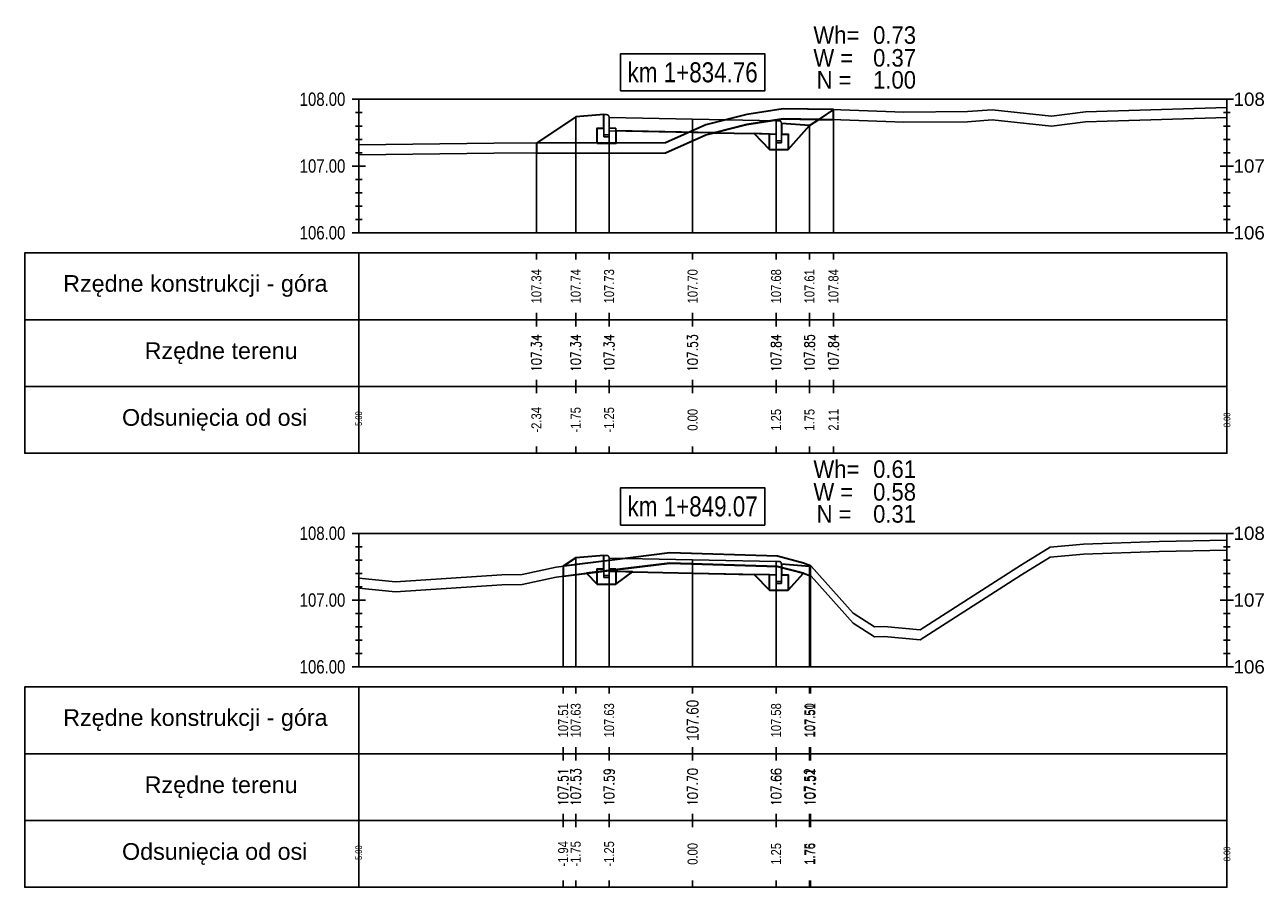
# Model space of a CAD drawing. Extents: x 7537626 to 7538805, y 5722894 to 5725486.
# Tile 105 of 105: x 7538744 to 7538763, y 5725467 to 5725480. Entities that reach past the tile are written whole.
import ezdxf

# ---------------------------------------------------------------- set-up
doc = ezdxf.new("R2010")
doc.units = 0
for name, color, linetype in [('C-DROGI-PROFILE', 7, 'Continuous'), ('C-DROGI-PROFILE-ETYKIETY', 7, 'Continuous'), ('C-DROGI-PRZEKROJE-ETYKIETY', 7, 'Continuous'), ('C-POPRZECZKA-przekrój', 2, 'Continuous'), ('C-POPRZECZKA-widok', 1, 'Continuous')]:
    doc.layers.add(name, color=color, linetype=linetype)
doc.layers.add('C-humus', color=7, linetype='Continuous', true_color=0x003df5)
doc.layers.add('C-Teren', color=7, linetype='Continuous', true_color=0x008521)
for name, color, linetype, lineweight, plot in [('D-1.pow. hum.', 7, 'Continuous', 30, False), ('D-2.wykop', 30, 'Continuous', 30, False), ('D-3.nasyp', 4, 'Continuous', 30, False)]:
    doc.layers.add(name, color=color, linetype=linetype, lineweight=lineweight, plot=plot)
doc.layers.add('D-roboty-ziemne-opis', color=2, linetype='Continuous', lineweight=30)
doc.styles.add('2mm08', font='arial.ttf', dxfattribs={"width": 0.8})
doc.styles.get("Standard").update_dxf_attribs({"font": 'arial.ttf'})

msp = doc.modelspace()

# ---------------------------------------------------------------- linework, layer by layer
at = {"layer": 'C-DROGI-PROFILE', "color": 7, "linetype": 'Continuous', "lineweight": -3}
for p, q in [((7538752.134, 5725476.736), (7538752.134, 5725476.636)), ((7538752.723, 5725476.736), (7538752.723, 5725476.636)), ((7538753.223, 5725476.736), (7538753.223, 5725476.636)), ((7538754.473, 5725476.736), (7538754.473, 5725476.636)), ((7538755.723, 5725476.736), (7538755.723, 5725476.636)), ((7538756.223, 5725476.736), (7538756.223, 5725476.636)), ((7538756.582, 5725476.736), (7538756.582, 5725476.636)), ((7538752.134, 5725475.736), (7538752.134, 5725475.836)), ((7538752.723, 5725475.736), (7538752.723, 5725475.836)), ((7538753.223, 5725475.736), (7538753.223, 5725475.836)), ((7538754.473, 5725475.736), (7538754.473, 5725475.836)), ((7538755.723, 5725475.736), (7538755.723, 5725475.836)), ((7538756.223, 5725475.736), (7538756.223, 5725475.836)), ((7538756.582, 5725475.736), (7538756.582, 5725475.836)), ((7538752.134, 5725475.736), (7538752.134, 5725475.636)), ((7538752.723, 5725475.736), (7538752.723, 5725475.636)), ((7538753.223, 5725475.736), (7538753.223, 5725475.636)), ((7538754.473, 5725475.736), (7538754.473, 5725475.636)), ((7538755.723, 5725475.736), (7538755.723, 5725475.636)), ((7538756.223, 5725475.736), (7538756.223, 5725475.636)), ((7538756.582, 5725475.736), (7538756.582, 5725475.636)), ((7538752.134, 5725474.736), (7538752.134, 5725474.836)), ((7538752.134, 5725474.736), (7538752.134, 5725474.636)), ((7538752.723, 5725474.736), (7538752.723, 5725474.836)), ((7538752.723, 5725474.736), (7538752.723, 5725474.636)), ((7538753.223, 5725474.736), (7538753.223, 5725474.836)), ((7538753.223, 5725474.736), (7538753.223, 5725474.636)), ((7538754.473, 5725474.736), (7538754.473, 5725474.836)), ((7538754.473, 5725474.736), (7538754.473, 5725474.636)), ((7538755.723, 5725474.736), (7538755.723, 5725474.836)), ((7538755.723, 5725474.736), (7538755.723, 5725474.636)), ((7538756.223, 5725474.736), (7538756.223, 5725474.836)), ((7538756.223, 5725474.736), (7538756.223, 5725474.636)), ((7538756.582, 5725474.736), (7538756.582, 5725474.836)), ((7538756.582, 5725474.736), (7538756.582, 5725474.636)), ((7538752.134, 5725473.736), (7538752.134, 5725473.836)), ((7538752.723, 5725473.736), (7538752.723, 5725473.836)), ((7538753.223, 5725473.736), (7538753.223, 5725473.836)), ((7538754.473, 5725473.736), (7538754.473, 5725473.836)), ((7538755.723, 5725473.736), (7538755.723, 5725473.836)), ((7538756.223, 5725473.736), (7538756.223, 5725473.836)), ((7538756.582, 5725473.736), (7538756.582, 5725473.836)), ((7538752.535, 5725470.236), (7538752.535, 5725470.136)), ((7538752.723, 5725470.236), (7538752.723, 5725470.136)), ((7538753.223, 5725470.236), (7538753.223, 5725470.136)), ((7538754.473, 5725470.236), (7538754.473, 5725470.136)), ((7538755.723, 5725470.236), (7538755.723, 5725470.136)), ((7538756.223, 5725470.236), (7538756.223, 5725470.136)), ((7538756.236, 5725470.236), (7538756.236, 5725470.136)), ((7538752.535, 5725469.236), (7538752.535, 5725469.336)), ((7538752.723, 5725469.236), (7538752.723, 5725469.336)), ((7538753.223, 5725469.236), (7538753.223, 5725469.336)), ((7538754.473, 5725469.236), (7538754.473, 5725469.336)), ((7538755.723, 5725469.236), (7538755.723, 5725469.336)), ((7538756.223, 5725469.236), (7538756.223, 5725469.336)), ((7538756.236, 5725469.236), (7538756.236, 5725469.336)), ((7538752.535, 5725469.236), (7538752.535, 5725469.136)), ((7538752.723, 5725469.236), (7538752.723, 5725469.136)), ((7538753.223, 5725469.236), (7538753.223, 5725469.136)), ((7538754.473, 5725469.236), (7538754.473, 5725469.136)), ((7538755.723, 5725469.236), (7538755.723, 5725469.136)), ((7538756.223, 5725469.236), (7538756.223, 5725469.136)), ((7538756.236, 5725469.236), (7538756.236, 5725469.136)), ((7538752.535, 5725468.236), (7538752.535, 5725468.336)), ((7538752.535, 5725468.236), (7538752.535, 5725468.136)), ((7538752.723, 5725468.236), (7538752.723, 5725468.336)), ((7538752.723, 5725468.236), (7538752.723, 5725468.136)), ((7538753.223, 5725468.236), (7538753.223, 5725468.336)), ((7538753.223, 5725468.236), (7538753.223, 5725468.136)), ((7538754.473, 5725468.236), (7538754.473, 5725468.336)), ((7538754.473, 5725468.236), (7538754.473, 5725468.136)), ((7538755.723, 5725468.236), (7538755.723, 5725468.336)), ((7538755.723, 5725468.236), (7538755.723, 5725468.136)), ((7538756.223, 5725468.236), (7538756.223, 5725468.336)), ((7538756.223, 5725468.236), (7538756.223, 5725468.136)), ((7538756.236, 5725468.236), (7538756.236, 5725468.336)), ((7538756.236, 5725468.236), (7538756.236, 5725468.136)), ((7538752.535, 5725467.236), (7538752.535, 5725467.336)), ((7538752.723, 5725467.236), (7538752.723, 5725467.336)), ((7538753.223, 5725467.236), (7538753.223, 5725467.336)), ((7538754.473, 5725467.236), (7538754.473, 5725467.336)), ((7538755.723, 5725467.236), (7538755.723, 5725467.336)), ((7538756.223, 5725467.236), (7538756.223, 5725467.336)), ((7538756.236, 5725467.236), (7538756.236, 5725467.336))]:
    msp.add_line(p, q, dxfattribs=at)
at = {"layer": 'C-DROGI-PROFILE', "color": 1, "linetype": 'Continuous', "lineweight": -3}
for points in [[(7538749.473, 5725475.736), (7538749.473, 5725476.736), (7538744.473, 5725476.736), (7538744.473, 5725475.736)], [(7538749.473, 5725475.736), (7538762.473, 5725475.736), (7538762.473, 5725476.736), (7538749.473, 5725476.736)], [(7538749.473, 5725474.736), (7538749.473, 5725475.736), (7538744.473, 5725475.736), (7538744.473, 5725474.736)], [(7538749.473, 5725474.736), (7538762.473, 5725474.736), (7538762.473, 5725475.736), (7538749.473, 5725475.736)], [(7538749.473, 5725473.736), (7538749.473, 5725474.736), (7538744.473, 5725474.736), (7538744.473, 5725473.736)], [(7538749.473, 5725473.736), (7538762.473, 5725473.736), (7538762.473, 5725474.736), (7538749.473, 5725474.736)], [(7538749.473, 5725469.236), (7538749.473, 5725470.236), (7538744.473, 5725470.236), (7538744.473, 5725469.236)], [(7538749.473, 5725469.236), (7538762.473, 5725469.236), (7538762.473, 5725470.236), (7538749.473, 5725470.236)], [(7538749.473, 5725468.236), (7538749.473, 5725469.236), (7538744.473, 5725469.236), (7538744.473, 5725468.236)], [(7538749.473, 5725468.236), (7538762.473, 5725468.236), (7538762.473, 5725469.236), (7538749.473, 5725469.236)], [(7538749.473, 5725467.236), (7538749.473, 5725468.236), (7538744.473, 5725468.236), (7538744.473, 5725467.236)], [(7538749.473, 5725467.236), (7538762.473, 5725467.236), (7538762.473, 5725468.236), (7538749.473, 5725468.236)]]:
    msp.add_3dface(points, dxfattribs=at)
at = {"layer": 'C-DROGI-PRZEKROJE-ETYKIETY', "color": 1, "linetype": 'Continuous', "lineweight": -3}
for p, q in [((7538756.582, 5725478.881), (7538756.582, 5725477.036)), ((7538752.723, 5725478.772), (7538752.723, 5725477.036)), ((7538753.223, 5725478.766), (7538753.223, 5725477.036)), ((7538754.473, 5725478.741), (7538754.473, 5725477.036)), ((7538755.723, 5725478.716), (7538755.723, 5725477.036)), ((7538756.223, 5725478.642), (7538756.223, 5725477.036)), ((7538752.134, 5725478.379), (7538752.134, 5725477.036)), ((7538752.723, 5725472.171), (7538752.723, 5725470.536)), ((7538753.223, 5725472.165), (7538753.223, 5725470.536)), ((7538754.473, 5725472.14), (7538754.473, 5725470.536)), ((7538755.723, 5725472.115), (7538755.723, 5725470.536)), ((7538752.535, 5725472.045), (7538752.535, 5725470.536)), ((7538756.223, 5725472.041), (7538756.223, 5725470.536)), ((7538756.236, 5725472.05), (7538756.236, 5725470.536))]:
    msp.add_line(p, q, dxfattribs=at)
at = {"layer": 'C-humus'}
for p, q in [((7538754.672, 5725478.504), (7538755.286, 5725478.657)), ((7538755.286, 5725478.657), (7538755.829, 5725478.742)), ((7538755.829, 5725478.742), (7538756.558, 5725478.732)), ((7538756.558, 5725478.732), (7538757.633, 5725478.693)), ((7538757.633, 5725478.693), (7538758.586, 5725478.701)), ((7538758.586, 5725478.701), (7538758.957, 5725478.728)), ((7538758.957, 5725478.728), (7538759.844, 5725478.633)), ((7538759.844, 5725478.633), (7538760.354, 5725478.698)), ((7538760.354, 5725478.698), (7538762.473, 5725478.764)), ((7538754.064, 5725478.232), (7538754.672, 5725478.504)), ((7538749.473, 5725478.202), (7538751.495, 5725478.229)), ((7538751.495, 5725478.229), (7538754.064, 5725478.232)), ((7538759.396, 5725471.913), (7538759.824, 5725472.18)), ((7538759.824, 5725472.18), (7538760.324, 5725472.225)), ((7538760.324, 5725472.225), (7538761.459, 5725472.266)), ((7538761.459, 5725472.266), (7538762.473, 5725472.282)), ((7538752.43, 5725471.882), (7538754.13, 5725472.092)), ((7538754.13, 5725472.092), (7538754.793, 5725472.072)), ((7538754.793, 5725472.072), (7538755.744, 5725472.042)), ((7538755.744, 5725472.042), (7538756.133, 5725471.942)), ((7538756.133, 5725471.942), (7538756.246, 5725471.896)), ((7538750.026, 5725471.66), (7538751.618, 5725471.766)), ((7538751.618, 5725471.766), (7538751.919, 5725471.769)), ((7538751.919, 5725471.769), (7538752.43, 5725471.882)), ((7538756.246, 5725471.896), (7538756.878, 5725471.192)), ((7538757.881, 5725470.939), (7538759.396, 5725471.913)), ((7538749.473, 5725471.713), (7538749.473, 5725471.713)), ((7538749.473, 5725471.713), (7538750.026, 5725471.66)), ((7538756.878, 5725471.192), (7538757.196, 5725470.986)), ((7538757.196, 5725470.986), (7538757.339, 5725470.992)), ((7538757.339, 5725470.992), (7538757.881, 5725470.939))]:
    msp.add_line(p, q, dxfattribs=at)
at = {"layer": 'C-POPRZECZKA-przekrój', "color": 2, "linetype": 'Continuous', "lineweight": -3}
for p, q in [((7538752.723, 5725478.772), (7538753.143, 5725478.806)), ((7538753.183, 5725478.806), (7538753.143, 5725478.806)), ((7538753.143, 5725478.806), (7538753.143, 5725478.476)), ((7538753.189, 5725478.805), (7538753.183, 5725478.806)), ((7538753.197, 5725478.803), (7538753.189, 5725478.805)), ((7538753.206, 5725478.799), (7538753.197, 5725478.803)), ((7538753.212, 5725478.794), (7538753.206, 5725478.799)), ((7538753.216, 5725478.789), (7538753.212, 5725478.794)), ((7538753.22, 5725478.781), (7538753.216, 5725478.789)), ((7538753.223, 5725478.773), (7538753.22, 5725478.781)), ((7538756.223, 5725478.642), (7538756.582, 5725478.881)), ((7538752.134, 5725478.379), (7538752.723, 5725478.772)), ((7538753.043, 5725478.376), (7538753.043, 5725478.606)), ((7538753.043, 5725478.606), (7538753.143, 5725478.606)), ((7538753.143, 5725478.606), (7538753.143, 5725478.506)), ((7538753.223, 5725478.766), (7538753.223, 5725478.773)), ((7538753.223, 5725478.766), (7538754.473, 5725478.741)), ((7538753.223, 5725478.766), (7538753.224, 5725478.566)), ((7538753.223, 5725478.476), (7538753.223, 5725478.766)), ((7538753.223, 5725478.766), (7538753.223, 5725478.606)), ((7538753.223, 5725478.606), (7538753.323, 5725478.606)), ((7538753.323, 5725478.606), (7538753.323, 5725478.376)), ((7538754.473, 5725478.541), (7538754.473, 5725478.741)), ((7538754.473, 5725478.741), (7538755.723, 5725478.716)), ((7538755.723, 5725478.716), (7538755.722, 5725478.516)), ((7538755.763, 5725478.716), (7538755.723, 5725478.716)), ((7538755.723, 5725478.716), (7538755.723, 5725478.386)), ((7538755.769, 5725478.715), (7538755.763, 5725478.716)), ((7538755.777, 5725478.713), (7538755.769, 5725478.715)), ((7538755.786, 5725478.709), (7538755.777, 5725478.713)), ((7538755.792, 5725478.704), (7538755.786, 5725478.709)), ((7538755.796, 5725478.699), (7538755.792, 5725478.704)), ((7538755.8, 5725478.691), (7538755.796, 5725478.699)), ((7538755.803, 5725478.683), (7538755.8, 5725478.691)), ((7538755.803, 5725478.676), (7538755.803, 5725478.683)), ((7538755.803, 5725478.386), (7538755.803, 5725478.676)), ((7538755.803, 5725478.676), (7538755.803, 5725478.516)), ((7538755.803, 5725478.676), (7538756.223, 5725478.642)), ((7538753.143, 5725478.506), (7538753.223, 5725478.506)), ((7538753.143, 5725478.476), (7538753.223, 5725478.476)), ((7538753.224, 5725478.566), (7538754.473, 5725478.541)), ((7538754.473, 5725478.541), (7538755.722, 5725478.516)), ((7538755.623, 5725478.286), (7538755.623, 5725478.516)), ((7538755.623, 5725478.516), (7538755.723, 5725478.516)), ((7538755.723, 5725478.516), (7538755.723, 5725478.416)), ((7538755.723, 5725478.416), (7538755.803, 5725478.416)), ((7538755.803, 5725478.516), (7538755.903, 5725478.516)), ((7538755.903, 5725478.516), (7538755.903, 5725478.286)), ((7538753.323, 5725478.376), (7538753.043, 5725478.376)), ((7538755.903, 5725478.286), (7538755.623, 5725478.286)), ((7538755.723, 5725478.386), (7538755.803, 5725478.386)), ((7538752.535, 5725472.045), (7538752.723, 5725472.171)), ((7538752.723, 5725472.171), (7538753.143, 5725472.205)), ((7538753.183, 5725472.205), (7538753.143, 5725472.205)), ((7538753.143, 5725472.205), (7538753.143, 5725471.875)), ((7538753.189, 5725472.204), (7538753.183, 5725472.205)), ((7538753.197, 5725472.202), (7538753.189, 5725472.204)), ((7538753.206, 5725472.198), (7538753.197, 5725472.202)), ((7538753.212, 5725472.193), (7538753.206, 5725472.198)), ((7538753.216, 5725472.188), (7538753.212, 5725472.193)), ((7538753.22, 5725472.18), (7538753.216, 5725472.188)), ((7538753.223, 5725472.172), (7538753.22, 5725472.18)), ((7538753.223, 5725472.165), (7538753.223, 5725472.172)), ((7538753.223, 5725472.165), (7538754.473, 5725472.14)), ((7538753.223, 5725472.165), (7538753.224, 5725471.965)), ((7538753.223, 5725471.875), (7538753.223, 5725472.165)), ((7538753.223, 5725472.165), (7538753.223, 5725472.005)), ((7538754.473, 5725471.94), (7538754.473, 5725472.14)), ((7538754.473, 5725472.14), (7538755.723, 5725472.115)), ((7538755.723, 5725472.115), (7538755.722, 5725471.915)), ((7538755.763, 5725472.115), (7538755.723, 5725472.115)), ((7538755.723, 5725472.115), (7538755.723, 5725471.785)), ((7538755.769, 5725472.114), (7538755.763, 5725472.115)), ((7538755.777, 5725472.112), (7538755.769, 5725472.114)), ((7538755.786, 5725472.108), (7538755.777, 5725472.112)), ((7538755.792, 5725472.103), (7538755.786, 5725472.108)), ((7538755.796, 5725472.098), (7538755.792, 5725472.103)), ((7538753.043, 5725471.775), (7538753.043, 5725472.005)), ((7538753.043, 5725472.005), (7538753.143, 5725472.005)), ((7538753.143, 5725472.005), (7538753.143, 5725471.905)), ((7538753.223, 5725472.005), (7538753.323, 5725472.005)), ((7538753.224, 5725471.965), (7538754.473, 5725471.94)), ((7538753.323, 5725472.005), (7538753.323, 5725471.775)), ((7538754.473, 5725471.94), (7538755.722, 5725471.915)), ((7538755.8, 5725472.09), (7538755.796, 5725472.098)), ((7538755.803, 5725472.082), (7538755.8, 5725472.09)), ((7538755.803, 5725472.075), (7538755.803, 5725472.082)), ((7538755.803, 5725471.785), (7538755.803, 5725472.075)), ((7538755.803, 5725472.075), (7538755.803, 5725471.915)), ((7538755.803, 5725472.075), (7538756.223, 5725472.041)), ((7538756.223, 5725472.041), (7538756.236, 5725472.05)), ((7538753.323, 5725471.775), (7538753.043, 5725471.775)), ((7538753.143, 5725471.905), (7538753.223, 5725471.905)), ((7538753.143, 5725471.875), (7538753.223, 5725471.875)), ((7538755.623, 5725471.685), (7538755.623, 5725471.915)), ((7538755.623, 5725471.915), (7538755.723, 5725471.915)), ((7538755.723, 5725471.915), (7538755.723, 5725471.815)), ((7538755.723, 5725471.815), (7538755.803, 5725471.815)), ((7538755.723, 5725471.785), (7538755.803, 5725471.785)), ((7538755.803, 5725471.915), (7538755.903, 5725471.915)), ((7538755.903, 5725471.915), (7538755.903, 5725471.685)), ((7538755.903, 5725471.685), (7538755.623, 5725471.685))]:
    msp.add_line(p, q, dxfattribs=at)
at = {"layer": 'C-POPRZECZKA-widok', "color": 1, "linetype": 'Continuous', "lineweight": -3}
for p, q in [((7538749.373, 5725479.036), (7538762.573, 5725479.036)), ((7538749.473, 5725477.036), (7538749.473, 5725479.036)), ((7538762.473, 5725477.036), (7538762.473, 5725479.036)), ((7538749.423, 5725478.836), (7538749.523, 5725478.836)), ((7538762.423, 5725478.836), (7538762.523, 5725478.836)), ((7538749.423, 5725478.636), (7538749.523, 5725478.636)), ((7538762.423, 5725478.636), (7538762.523, 5725478.636)), ((7538749.423, 5725478.436), (7538749.523, 5725478.436)), ((7538762.423, 5725478.436), (7538762.523, 5725478.436)), ((7538749.423, 5725478.236), (7538749.523, 5725478.236)), ((7538762.423, 5725478.236), (7538762.523, 5725478.236)), ((7538762.423, 5725478.236), (7538762.523, 5725478.236)), ((7538749.373, 5725478.036), (7538749.573, 5725478.036)), ((7538749.423, 5725478.036), (7538749.523, 5725478.036)), ((7538762.373, 5725478.036), (7538762.573, 5725478.036)), ((7538762.423, 5725478.036), (7538762.523, 5725478.036)), ((7538749.423, 5725477.836), (7538749.523, 5725477.836)), ((7538762.423, 5725477.836), (7538762.523, 5725477.836)), ((7538749.423, 5725477.636), (7538749.523, 5725477.636)), ((7538762.423, 5725477.636), (7538762.523, 5725477.636)), ((7538749.423, 5725477.436), (7538749.523, 5725477.436)), ((7538762.423, 5725477.436), (7538762.523, 5725477.436)), ((7538749.423, 5725477.236), (7538749.523, 5725477.236)), ((7538762.423, 5725477.236), (7538762.523, 5725477.236)), ((7538749.373, 5725477.036), (7538762.573, 5725477.036)), ((7538749.373, 5725472.536), (7538762.573, 5725472.536)), ((7538749.473, 5725470.536), (7538749.473, 5725472.536)), ((7538762.473, 5725470.536), (7538762.473, 5725472.536)), ((7538749.423, 5725472.336), (7538749.523, 5725472.336)), ((7538762.423, 5725472.336), (7538762.523, 5725472.336)), ((7538749.423, 5725472.136), (7538749.523, 5725472.136)), ((7538762.423, 5725472.136), (7538762.523, 5725472.136)), ((7538749.423, 5725471.936), (7538749.523, 5725471.936)), ((7538762.423, 5725471.936), (7538762.523, 5725471.936)), ((7538749.423, 5725471.736), (7538749.523, 5725471.736)), ((7538762.423, 5725471.736), (7538762.523, 5725471.736)), ((7538749.373, 5725471.536), (7538749.573, 5725471.536)), ((7538749.423, 5725471.536), (7538749.523, 5725471.536)), ((7538762.373, 5725471.536), (7538762.573, 5725471.536)), ((7538762.423, 5725471.536), (7538762.523, 5725471.536)), ((7538749.423, 5725471.336), (7538749.523, 5725471.336)), ((7538762.423, 5725471.336), (7538762.523, 5725471.336)), ((7538749.423, 5725471.136), (7538749.523, 5725471.136)), ((7538762.423, 5725471.136), (7538762.523, 5725471.136)), ((7538749.423, 5725470.936), (7538749.523, 5725470.936)), ((7538762.423, 5725470.936), (7538762.523, 5725470.936)), ((7538749.423, 5725470.736), (7538749.523, 5725470.736)), ((7538762.423, 5725470.736), (7538762.523, 5725470.736)), ((7538749.373, 5725470.536), (7538762.573, 5725470.536))]:
    msp.add_line(p, q, dxfattribs=at)
at = {"layer": 'C-POPRZECZKA-widok', "color": 3, "linetype": 'Continuous', "lineweight": -3}
for points in [[(7538753.393, 5725479.161), (7538755.553, 5725479.161), (7538755.553, 5725479.718), (7538753.393, 5725479.718)], [(7538753.393, 5725472.661), (7538755.553, 5725472.661), (7538755.553, 5725473.218), (7538753.393, 5725473.218)]]:
    msp.add_3dface(points, dxfattribs=at)
at = {"layer": 'C-Teren'}
for p, q in [((7538754.672, 5725478.654), (7538755.286, 5725478.807)), ((7538755.286, 5725478.807), (7538755.829, 5725478.892)), ((7538755.829, 5725478.892), (7538756.558, 5725478.882)), ((7538756.558, 5725478.882), (7538757.633, 5725478.843)), ((7538757.633, 5725478.843), (7538758.586, 5725478.851)), ((7538758.586, 5725478.851), (7538758.957, 5725478.878)), ((7538758.957, 5725478.878), (7538759.844, 5725478.783)), ((7538759.844, 5725478.783), (7538760.354, 5725478.848)), ((7538760.354, 5725478.848), (7538762.473, 5725478.914)), ((7538754.064, 5725478.382), (7538754.672, 5725478.654)), ((7538749.473, 5725478.352), (7538751.495, 5725478.379)), ((7538751.495, 5725478.379), (7538754.064, 5725478.382)), ((7538759.396, 5725472.063), (7538759.824, 5725472.33)), ((7538759.824, 5725472.33), (7538760.324, 5725472.375)), ((7538760.324, 5725472.375), (7538761.459, 5725472.416)), ((7538761.459, 5725472.416), (7538762.473, 5725472.432)), ((7538752.43, 5725472.032), (7538754.13, 5725472.242)), ((7538754.13, 5725472.242), (7538754.793, 5725472.222)), ((7538754.793, 5725472.222), (7538755.744, 5725472.192)), ((7538755.744, 5725472.192), (7538756.133, 5725472.092)), ((7538751.618, 5725471.916), (7538751.919, 5725471.919)), ((7538751.919, 5725471.919), (7538752.43, 5725472.032)), ((7538756.133, 5725472.092), (7538756.246, 5725472.046)), ((7538756.246, 5725472.046), (7538756.878, 5725471.342)), ((7538757.881, 5725471.089), (7538759.396, 5725472.063)), ((7538749.473, 5725471.863), (7538749.473, 5725471.863)), ((7538749.473, 5725471.863), (7538750.026, 5725471.81)), ((7538750.026, 5725471.81), (7538751.618, 5725471.916)), ((7538756.878, 5725471.342), (7538757.196, 5725471.136)), ((7538757.196, 5725471.136), (7538757.339, 5725471.142)), ((7538757.339, 5725471.142), (7538757.881, 5725471.089))]:
    msp.add_line(p, q, dxfattribs=at)
at = {"layer": 'D-1.pow. hum.'}
for points in [[(7538752.134, 5725478.379), (7538752.135, 5725478.229), (7538754.064, 5725478.232), (7538754.672, 5725478.504), (7538755.286, 5725478.657), (7538755.829, 5725478.742), (7538756.582, 5725478.731), (7538756.582, 5725478.881), (7538755.829, 5725478.892), (7538755.286, 5725478.807), (7538754.672, 5725478.654), (7538754.064, 5725478.382), (7538752.134, 5725478.379)], [(7538752.535, 5725472.045), (7538752.535, 5725471.895), (7538754.13, 5725472.092), (7538755.744, 5725472.042), (7538756.133, 5725471.942), (7538756.236, 5725471.9), (7538756.236, 5725472.05), (7538756.133, 5725472.092), (7538755.744, 5725472.192), (7538754.13, 5725472.242), (7538753.269, 5725472.136), (7538752.535, 5725472.045)]]:
    msp.add_lwpolyline(points, dxfattribs=at)
at = {"layer": 'D-2.wykop'}
for points in [[(7538754.794, 5725478.534), (7538755.392, 5725478.522), (7538755.623, 5725478.286), (7538755.903, 5725478.286), (7538756.223, 5725478.642), (7538756.362, 5725478.734), (7538755.829, 5725478.742), (7538755.286, 5725478.657), (7538754.794, 5725478.534)], [(7538752.883, 5725471.938), (7538753.043, 5725471.775), (7538753.323, 5725471.775), (7538753.571, 5725471.958), (7538755.394, 5725471.921), (7538755.623, 5725471.685), (7538755.903, 5725471.685), (7538756.133, 5725471.942), (7538755.744, 5725472.042), (7538754.13, 5725472.092), (7538752.883, 5725471.938)]]:
    msp.add_lwpolyline(points, dxfattribs=at)
at = {"layer": 'D-3.nasyp'}
for points in [[(7538753.043, 5725478.376), (7538753.043, 5725478.606), (7538753.143, 5725478.606), (7538753.143, 5725478.806), (7538752.723, 5725478.772), (7538752.134, 5725478.379), (7538752.135, 5725478.229), (7538754.064, 5725478.232), (7538754.672, 5725478.504), (7538754.794, 5725478.534), (7538753.323, 5725478.564), (7538753.323, 5725478.376), (7538753.043, 5725478.376)], [(7538756.582, 5725478.881), (7538756.362, 5725478.734), (7538756.582, 5725478.731), (7538756.582, 5725478.881)], [(7538755.803, 5725478.676), (7538755.803, 5725478.516), (7538755.903, 5725478.516), (7538755.903, 5725478.286), (7538756.223, 5725478.642), (7538755.803, 5725478.676)], [(7538755.623, 5725478.286), (7538755.623, 5725478.516), (7538755.392, 5725478.522), (7538755.623, 5725478.286)], [(7538753.043, 5725471.775), (7538753.043, 5725472.005), (7538753.143, 5725472.005), (7538753.143, 5725472.205), (7538752.723, 5725472.171), (7538752.535, 5725472.045), (7538752.535, 5725471.895), (7538752.883, 5725471.938), (7538753.043, 5725471.775)], [(7538753.323, 5725471.963), (7538753.323, 5725471.775), (7538753.571, 5725471.958), (7538753.323, 5725471.963)], [(7538755.394, 5725471.921), (7538755.623, 5725471.685), (7538755.623, 5725471.915), (7538755.394, 5725471.921)], [(7538756.236, 5725472.05), (7538756.223, 5725472.041), (7538755.803, 5725472.075), (7538755.803, 5725471.915), (7538755.903, 5725471.915), (7538755.903, 5725471.685), (7538756.133, 5725471.942), (7538756.236, 5725471.9), (7538756.236, 5725472.05)]]:
    msp.add_lwpolyline(points, dxfattribs=at)

# ---------------------------------------------------------------- texts
at = {"layer": 'C-DROGI-PROFILE', "color": 2}
for s, p in [('Rzędne konstrukcji - góra', (7538745.048, 5725476.153)), ('Rzędne terenu', (7538746.268, 5725475.147)), ('Odsunięcia od osi', (7538745.929, 5725474.147)), ('Rzędne konstrukcji - góra', (7538745.048, 5725469.653)), ('Rzędne terenu', (7538746.268, 5725468.647)), ('Odsunięcia od osi', (7538745.929, 5725467.647))]:
    msp.add_text(s, height=0.25, dxfattribs=at).set_placement(p)
at = {"layer": 'C-DROGI-PROFILE-ETYKIETY', "color": 1, "linetype": 'Continuous', "lineweight": -3, "attachment_point": 5, "rotation": 90, "style": '2mm08'}
for s, insert, char_height in [('107.34', (7538752.134, 5725476.236), 0.15), ('107.74', (7538752.723, 5725476.236), 0.15), ('107.73', (7538753.223, 5725476.236), 0.15), ('107.70', (7538754.473, 5725476.236), 0.15), ('107.68', (7538755.723, 5725476.236), 0.15), ('107.61', (7538756.223, 5725476.236), 0.15), ('107.84', (7538756.582, 5725476.236), 0.15), ('{\\Fsimplex.shx|c238;107.34}', (7538752.134, 5725475.236), 0.15), ('{\\Fsimplex.shx|c238;107.34}', (7538752.723, 5725475.236), 0.15), ('{\\Fsimplex.shx|c238;107.34}', (7538753.223, 5725475.236), 0.15), ('{\\Fsimplex.shx|c238;107.53}', (7538754.473, 5725475.236), 0.15), ('{\\Fsimplex.shx|c238;107.84}', (7538755.723, 5725475.236), 0.15), ('{\\Fsimplex.shx|c238;107.85}', (7538756.223, 5725475.236), 0.15), ('{\\Fsimplex.shx|c238;107.84}', (7538756.582, 5725475.236), 0.15), ('-2.34', (7538752.134, 5725474.236), 0.15), ('-1.75', (7538752.723, 5725474.236), 0.15), ('-1.25', (7538753.223, 5725474.236), 0.15), ('0.00', (7538754.473, 5725474.236), 0.15), ('1.25', (7538755.723, 5725474.236), 0.15), ('1.75', (7538756.223, 5725474.236), 0.15), ('2.11', (7538756.582, 5725474.236), 0.15), ('107.60', (7538754.473, 5725469.736), 0.18), ('107.51', (7538752.535, 5725469.736), 0.15), ('107.63', (7538752.723, 5725469.736), 0.15), ('107.63', (7538753.223, 5725469.736), 0.15), ('107.58', (7538755.723, 5725469.736), 0.15), ('107.50', (7538756.223, 5725469.736), 0.15), ('107.51', (7538756.236, 5725469.736), 0.15), ('{\\Fsimplex.shx|c238;107.51}', (7538752.535, 5725468.736), 0.15), ('{\\Fsimplex.shx|c238;107.53}', (7538752.723, 5725468.736), 0.15), ('{\\Fsimplex.shx|c238;107.59}', (7538753.223, 5725468.736), 0.15), ('{\\Fsimplex.shx|c238;107.70}', (7538754.473, 5725468.736), 0.15), ('{\\Fsimplex.shx|c238;107.66}', (7538755.723, 5725468.736), 0.15), ('{\\Fsimplex.shx|c238;107.52}', (7538756.223, 5725468.736), 0.15), ('{\\Fsimplex.shx|c238;107.51}', (7538756.236, 5725468.736), 0.15), ('-1.94', (7538752.535, 5725467.736), 0.15), ('-1.75', (7538752.723, 5725467.736), 0.15), ('-1.25', (7538753.223, 5725467.736), 0.15), ('0.00', (7538754.473, 5725467.736), 0.15), ('1.25', (7538755.723, 5725467.736), 0.15), ('1.75', (7538756.223, 5725467.736), 0.15), ('1.76', (7538756.236, 5725467.736), 0.15)]:
    msp.add_mtext(s, dxfattribs=dict(at, insert=insert, char_height=char_height))
at = {"layer": 'C-DROGI-PROFILE-ETYKIETY', "color": 7, "linetype": 'Continuous', "lineweight": -3, "char_height": 0.1, "attachment_point": 5, "rotation": 90, "style": '2mm08'}
for s, insert in [('-5.00', (7538749.473, 5725474.236)), ('8.00', (7538762.473, 5725474.236)), ('-5.00', (7538749.473, 5725467.736)), ('8.00', (7538762.473, 5725467.736))]:
    msp.add_mtext(s, dxfattribs=dict(at, insert=insert))
at = {"layer": 'C-POPRZECZKA-widok', "color": 3, "linetype": 'Continuous', "lineweight": -3, "char_height": 0.3, "attachment_point": 8, "style": '2mm08'}
for s, insert in [('km 1+834.76', (7538754.473, 5725479.286)), ('km 1+849.07', (7538754.473, 5725472.786))]:
    msp.add_mtext(s, dxfattribs=dict(at, insert=insert))
at = {"layer": 'C-POPRZECZKA-widok', "color": 1, "linetype": 'Continuous', "lineweight": -3, "char_height": 0.2, "attachment_point": 6, "style": '2mm08'}
for s, insert in [('108.00', (7538749.273, 5725479.036)), ('107.00', (7538749.273, 5725478.036)), ('106.00', (7538749.273, 5725477.036)), ('108.00', (7538749.273, 5725472.536)), ('107.00', (7538749.273, 5725471.536)), ('106.00', (7538749.273, 5725470.536))]:
    msp.add_mtext(s, dxfattribs=dict(at, insert=insert))
at = {"layer": 'C-POPRZECZKA-widok', "color": 1, "linetype": 'Continuous', "lineweight": -3, "char_height": 0.2, "attachment_point": 4}
for s, insert in [('108', (7538762.573, 5725479.036)), ('107', (7538762.573, 5725478.036)), ('106', (7538762.573, 5725477.036)), ('108', (7538762.573, 5725472.536)), ('107', (7538762.573, 5725471.536)), ('106', (7538762.573, 5725470.536))]:
    msp.add_mtext(s, dxfattribs=dict(at, insert=insert))
at = {"layer": 'D-roboty-ziemne-opis', "lineweight": 25, "width": 0.9}
for s, p in [('Wh=', (7538756.281, 5725479.867)), ('0.73', (7538757.175, 5725479.867)), ('W =', (7538756.281, 5725479.526)), ('0.37', (7538757.175, 5725479.526)), ('N =', (7538756.329, 5725479.196)), ('1.00', (7538757.175, 5725479.196)), ('Wh=', (7538756.281, 5725473.367)), ('0.61', (7538757.175, 5725473.367)), ('W =', (7538756.281, 5725473.026)), ('0.58', (7538757.175, 5725473.026)), ('N =', (7538756.329, 5725472.696)), ('0.31', (7538757.175, 5725472.696))]:
    msp.add_text(s, height=0.2625, dxfattribs=at).set_placement(p)

doc.saveas('drawing.dxf')
